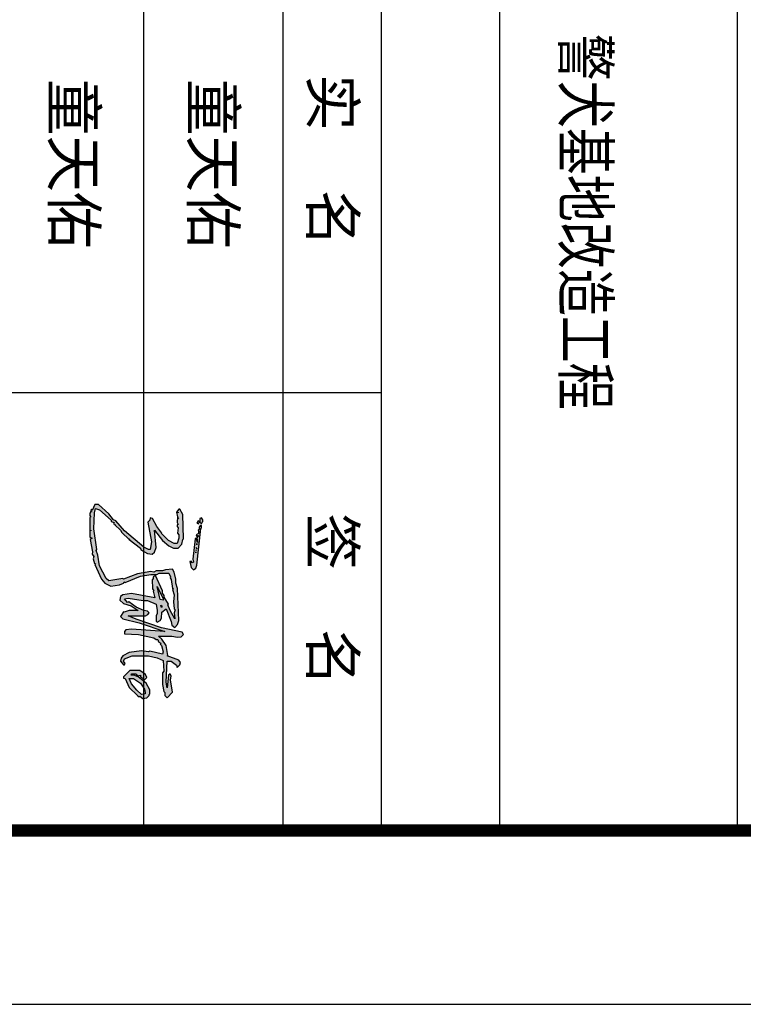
# Model space of a CAD drawing. Extents: x -424536 to -66822, y 139826 to 492209.
# Tile 42 of 69: x -139182 to -130025, y 139826 to 152290. Entities that reach past the tile are written whole.
import ezdxf
from ezdxf.enums import TextEntityAlignment as Align

# ---------------------------------------------------------------- set-up
doc = ezdxf.new("R2010")
doc.units = 0
doc.header["$LTSCALE"] = 1000
doc.header["$MEASUREMENT"] = 0
doc.layers.add('4', color=4, linetype='Continuous')
doc.layers.add('图框', color=3, linetype='Continuous')
doc.styles.add('图框', font='txt', dxfattribs={"width": 0.8})

# ---------------------------------------------------------------- blocks, each defined once
blk = doc.blocks.new('A$C44332A59')
at = {"linetype": 'Continuous'}
h = blk.add_hatch(color=0, dxfattribs=at)
h.paths.add_polyline_path([(104, 184), (41, 191), (40, 192), (36, 192), (36, 189), (37, 190), (39, 188), (43, 188), (44, 186), (48, 188), (47, 187), (50, 187), (52, 183), (55, 184), (53, 185), (53, 187), (57, 184), (65, 185), (57, 183), (59, 181), (94, 177), (99, 178), (100, 176), (97, 174), (98, 172), (108, 174), (112, 178), (109, 182)])
h.paths.add_polyline_path([(33, 192), (30, 193), (29, 194), (26, 194), (23, 192), (24, 189), (30, 189)])
h.paths.add_polyline_path([(33, 187), (31, 188), (30, 189), (28, 186), (32, 184)])
h.paths.add_polyline_path([(68, 158), (60, 160), (59, 161), (17, 160), (8, 155), (8, 153), (13, 149), (21, 151), (31, 150), (34, 152), (35, 150), (38, 150), (40, 152), (49, 151), (52, 153), (58, 153), (67, 150), (67, 145), (62, 135), (50, 123), (49, 124), (38, 115), (24, 108), (23, 104), (27, 103), (30, 100), (64, 106), (77, 104), (77, 101), (73, 93), (45, 60), (28, 45), (26, 41), (16, 33), (0, 15), (0, 9), (10, 4), (8, 3), (16, 0), (19, 0), (21, 2), (22, 0), (56, 0), (58, 4), (60, 1), (81, 5), (85, 4), (89, 7), (93, 6), (101, 8), (101, 10), (103, 9), (128, 20), (135, 26), (140, 36), (138, 51), (135, 58), (133, 59), (134, 61), (123, 87), (120, 105), (120, 115), (118, 119), (118, 136), (124, 139), (126, 138), (129, 140), (144, 142), (145, 144), (146, 142), (155, 145), (167, 144), (179, 145), (181, 147), (186, 145), (196, 146), (182, 138), (172, 134), (171, 135), (159, 128), (156, 128), (152, 125), (148, 125), (122, 113), (124, 109), (128, 109), (129, 107), (145, 108), (148, 110), (149, 109), (160, 112), (153, 72), (155, 57), (158, 53), (164, 52), (170, 58), (174, 71), (182, 83), (182, 68), (185, 59), (184, 58), (192, 53), (196, 57), (203, 85), (218, 129), (214, 72), (215, 62), (218, 60), (222, 60), (223, 84), (229, 110), (232, 114), (232, 117), (236, 118), (238, 122), (240, 121), (242, 123), (253, 126), (257, 125), (252, 103), (253, 101), (251, 89), (254, 68), (260, 57), (264, 54), (269, 53), (275, 58), (275, 60), (273, 61), (269, 58), (265, 60), (260, 73), (260, 101), (263, 116), (268, 126), (286, 127), (289, 125), (309, 125), (321, 127), (323, 129), (328, 129), (332, 133), (322, 142), (301, 139), (295, 140), (291, 138), (293, 135), (315, 133), (305, 131), (269, 133), (269, 140), (276, 149), (280, 150), (275, 155), (271, 156), (267, 153), (260, 133), (259, 134), (242, 131), (231, 124), (226, 118), (226, 141), (228, 151), (227, 157), (223, 161), (219, 159), (212, 123), (197, 80), (191, 66), (191, 96), (189, 100), (186, 102), (183, 99), (182, 93), (176, 80), (167, 67), (168, 65), (162, 60), (161, 66), (165, 92), (165, 99), (171, 114), (182, 116), (187, 116), (191, 114), (200, 114), (202, 116), (199, 121), (195, 123), (185, 124), (179, 131), (201, 140), (207, 141), (211, 146), (206, 151), (199, 153), (144, 151), (135, 148), (128, 148), (116, 145), (111, 142), (112, 130), (114, 125), (114, 114), (116, 110), (115, 105), (119, 82), (128, 58), (127, 57), (131, 33), (127, 28), (105, 17), (87, 14), (79, 11), (77, 12), (42, 7), (14, 8), (7, 10), (9, 17), (27, 37), (29, 37), (31, 42), (33, 41), (34, 44), (35, 43), (44, 53), (48, 55), (60, 68), (75, 87), (78, 88), (84, 99), (85, 107), (82, 111), (74, 114), (44, 111), (62, 125), (71, 136), (75, 144), (75, 152)])
h.paths.add_polyline_path([(141, 116), (162, 126), (164, 126), (163, 121)], flags=16)
h.paths.add_polyline_path([(173, 122), (174, 124), (176, 124), (177, 123)], flags=17)
h.paths.add_polyline_path([(332, 98), (328, 102), (326, 102), (325, 103), (318, 103), (307, 97), (296, 83), (293, 76), (293, 71), (291, 72), (291, 79), (294, 83), (293, 87), (296, 87), (298, 91), (302, 93), (297, 98), (292, 96), (285, 86), (285, 69), (296, 58), (298, 58), (299, 61), (314, 68), (328, 82), (330, 85), (329, 86), (333, 91)])
h.paths.add_polyline_path([(323, 95), (325, 95), (326, 89), (319, 81), (308, 72), (299, 68), (299, 75), (307, 87), (317, 94)], flags=16)
at = {"linetype": 'Continuous', "elevation": 13595379}
for points in [[(30, 193), (29, 194), (26, 194), (23, 192), (24, 189), (30, 189), (33, 192), (30, 193)], [(31, 188), (30, 189), (28, 186), (32, 184), (33, 187), (31, 188)], [(41, 191), (40, 192), (36, 192), (36, 189), (37, 190), (39, 188), (43, 188), (44, 186), (48, 188), (47, 187), (50, 187), (52, 183), (55, 184), (53, 185), (53, 187), (57, 184), (65, 185), (57, 183), (59, 181), (94, 177), (99, 178), (100, 176), (97, 174), (98, 172), (108, 174), (112, 178), (109, 182), (104, 184), (41, 191)], [(67, 184), (69, 184), (67, 184)], [(74, 183), (76, 184), (74, 183)], [(78, 183), (79, 183), (78, 183)], [(81, 182), (83, 182), (81, 182)], [(60, 160), (59, 161), (17, 160), (8, 155), (8, 153), (13, 149), (21, 151), (31, 150), (34, 152), (35, 150), (38, 150), (40, 152), (49, 151), (52, 153), (58, 153), (67, 150), (67, 145), (62, 135), (50, 123), (49, 124), (38, 115), (24, 108), (23, 104), (27, 103), (30, 100), (64, 106), (77, 104), (77, 101), (73, 93), (45, 60), (28, 45), (26, 41), (16, 33), (0, 15), (0, 9), (10, 4), (8, 3), (16, 0), (19, 0), (21, 2), (22, 0), (56, 0), (58, 4), (60, 1), (81, 5), (85, 4), (89, 7), (93, 6), (101, 8), (101, 10), (103, 9), (128, 20), (135, 26), (140, 36), (138, 51), (135, 58), (133, 59), (134, 61), (123, 87), (120, 105), (120, 115), (118, 119), (118, 136), (124, 139), (126, 138), (129, 140), (144, 142), (145, 144), (146, 142), (155, 145), (167, 144), (179, 145), (181, 147), (186, 145), (196, 146), (182, 138), (172, 134), (171, 135), (159, 128), (156, 128), (152, 125), (148, 125), (122, 113), (124, 109), (128, 109), (129, 107), (145, 108), (148, 110), (149, 109), (160, 112), (153, 72), (155, 57), (158, 53), (164, 52), (170, 58), (174, 71), (182, 83), (182, 68), (185, 59), (184, 58), (192, 53), (196, 57), (203, 85), (218, 129), (214, 72), (215, 62), (218, 60), (222, 60), (223, 84), (229, 110), (232, 114), (232, 117), (236, 118), (238, 122), (240, 121), (242, 123), (253, 126), (257, 125), (252, 103), (253, 101), (251, 89), (254, 68), (260, 57), (264, 54), (269, 53), (275, 58), (275, 60), (273, 61), (269, 58), (265, 60), (260, 73), (260, 101), (263, 116), (268, 126), (286, 127), (289, 125), (309, 125), (321, 127), (323, 129), (328, 129), (332, 133), (322, 142), (301, 139), (295, 140), (291, 138), (293, 135), (315, 133), (305, 131), (269, 133), (269, 140), (276, 149), (280, 150), (275, 155), (271, 156), (267, 153), (260, 133), (259, 134), (242, 131), (231, 124), (226, 118), (226, 141), (228, 151), (227, 157), (223, 161), (219, 159), (212, 123), (197, 80), (191, 66), (191, 96), (189, 100), (186, 102), (183, 99), (182, 93), (176, 80), (167, 67), (168, 65), (162, 60), (161, 66), (165, 92), (165, 99), (171, 114), (182, 116), (187, 116), (191, 114), (200, 114), (202, 116), (199, 121), (195, 123), (185, 124), (179, 131), (201, 140), (207, 141), (211, 146), (206, 151), (199, 153), (144, 151), (135, 148), (128, 148), (116, 145), (111, 142), (112, 130), (114, 125), (114, 114), (116, 110), (115, 105), (119, 82), (128, 58), (127, 57), (131, 33), (127, 28), (105, 17), (87, 14), (79, 11), (77, 12), (42, 7), (14, 8), (7, 10), (9, 17), (27, 37), (29, 37), (31, 42), (33, 41), (34, 44), (35, 43), (44, 53), (48, 55), (60, 68), (59, 69), (60, 68), (75, 87), (78, 88), (84, 99), (85, 107), (82, 111), (74, 114), (44, 111), (62, 125), (71, 136), (75, 144), (75, 152), (68, 158), (60, 160)], [(23, 152), (24, 153), (23, 152)], [(13, 152), (14, 152), (13, 152)], [(162, 126), (164, 126), (163, 121), (141, 116), (162, 126)], [(174, 124), (176, 124), (177, 123), (173, 122), (174, 124)], [(326, 102), (325, 103), (318, 103), (307, 97), (296, 83), (293, 76), (293, 71), (291, 72), (291, 79), (294, 83), (293, 87), (296, 87), (298, 91), (302, 93), (297, 98), (292, 96), (285, 86), (285, 69), (296, 58), (298, 58), (299, 61), (314, 68), (328, 82), (330, 85), (329, 86), (333, 91), (332, 98), (328, 102), (326, 102)], [(323, 95), (325, 95), (326, 89), (319, 81), (308, 72), (299, 68), (299, 75), (307, 87), (317, 94), (323, 95)], [(12, 3), (13, 3), (12, 3)], [(44, 2), (45, 2), (44, 2)]]:
    blk.add_lwpolyline(points, dxfattribs=at)

msp = doc.modelspace()

# ---------------------------------------------------------------- linework, layer by layer
at = {"color": 4, "const_width": 154}
msp.add_lwpolyline([(-69022.3, 142026.2), (-69022.3, 297786.2), (-157022.3, 297786.2), (-157022.3, 142026.2)], close=True, dxfattribs=at)
at = {"layer": '4'}
msp.add_line((-133106.9, 142026.2), (-133106.9, 157693.6), dxfattribs=at)
at = {"layer": '图框', "color": 4}
for p, q in [((-137614.8, 157693.6), (-137614.8, 142026.2)), ((-135853.4, 157693.6), (-135853.4, 142026.2)), ((-134608.9, 157693.6), (-134608.9, 142026.2)), ((-130102.8, 157693.6), (-130102.8, 142026.2)), ((-134608.9, 147566.8), (-148183.5, 147566.8)), ((-157022.3, 142026.2), (-69022.3, 142026.2))]:
    msp.add_line(p, q, dxfattribs=at)
at = {"layer": '图框', "color": 4, "flags": 128}
msp.add_lwpolyline([(-159222.3, 303286.2), (-159222.3, 139826.2), (-66822.3, 139826.2), (-66822.3, 303286.2), (-159222.3, 303286.2)], dxfattribs=at)

# ---------------------------------------------------------------- block references
at = {"linetype": 'Continuous', "xscale": 7.371296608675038, "yscale": 7.371296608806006, "zscale": 7.371296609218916, "rotation": 270}
msp.add_blockref('A$C44332A59', (-138296.4, 146152.3, -100215571.1), dxfattribs=at)

# ---------------------------------------------------------------- texts
at = {"layer": '图框', "color": 4, "style": '图框'}
for s, p in [('实  名', (-135498.5, 151600.4)), ('签  名', (-135498.5, 146041.4))]:
    msp.add_text(s, height=550, rotation=270, dxfattribs=at).set_placement(p)
at = {"layer": '图框', "color": 4, "style": '图框', "width": 0.8}
msp.add_attdef('警犬基地改造工程', (-132305.9, 152111.3), '这里是工程名称', height=572, rotation=270, dxfattribs=at)
at = {"layer": '图框', "color": 4, "style": '图框'}
for p in [(-138495.6, 150467.1), (-136734.1, 150467.1)]:
    msp.add_attdef('童天佑', text='某某某', height=550, rotation=270, dxfattribs=at).set_placement(p, align=Align.MIDDLE_CENTER)

doc.saveas('drawing.dxf')
